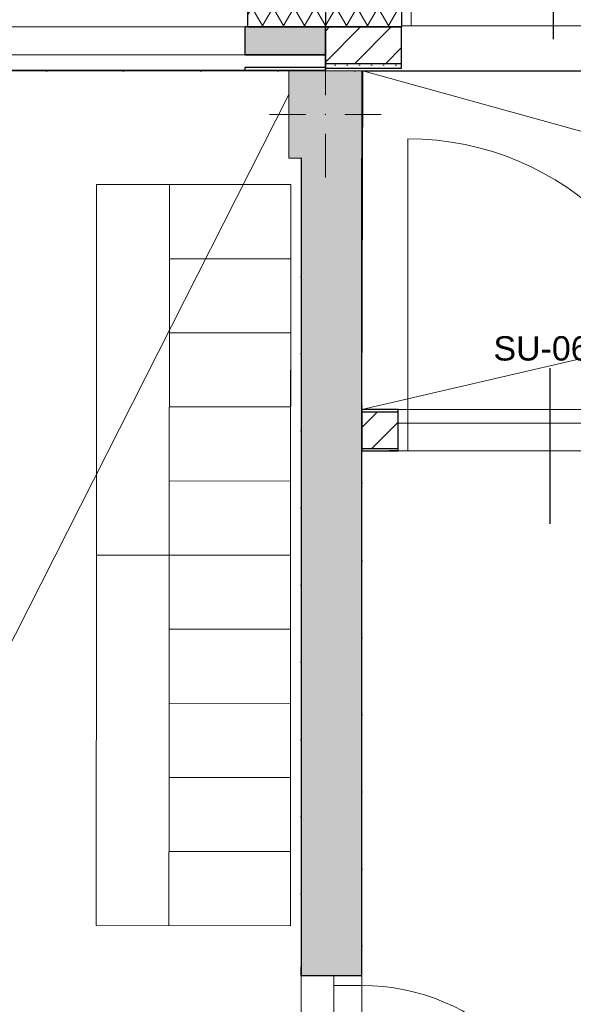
# Model space of a CAD drawing. Header units: millimetres. Extents: x -63554 to 200, y -19084 to 40052.
# Tile 45 of 120: x -42699 to -40419, y -3953 to 100. Entities that reach past the tile are written whole.
import ezdxf

# ---------------------------------------------------------------- set-up
doc = ezdxf.new("R2010")
doc.units = ezdxf.units.MM
doc.header["$MEASUREMENT"] = 0
doc.linetypes.add('Dot & Dashed', pattern=[335.138881, 158.75, -88.194444, 0, -88.194437])
doc.linetypes.add('Dotted', pattern=[317.499995, 0, -317.499995])
for name, color, linetype, lineweight in [('1232_Kandvad vaheseinad_Pen_No__101', 252, 'Continuous', 13), ('1232_Kandvad vaheseinad_Pen_No__41', 7, 'Continuous', 25), ('1233_Postid_Pen_No__1', 7, 'Continuous', 13), ('1233_Postid_Pen_No__101', 252, 'Continuous', 13), ('1241_Välisseinad_Pen_No__1', 7, 'Continuous', 13), ('1241_Välisseinad_Pen_No__101', 252, 'Continuous', 13), ('1241_Välisseinad_Pen_No__41', 7, 'Continuous', 25), ('_trapid_Pen_No__141', 7, 'Continuous', 20), ('Archicad Windows_Pen_No__101', 252, 'Continuous', 13), ('New_1241_Välisseinad_Pen_No__101', 252, 'Continuous', 13), ('New_1241_Välisseinad_Pen_No__41', 7, 'Continuous', 25), ('New_1311_Vaheseinad_Pen_No__101', 252, 'Continuous', 13), ('New_1311_Vaheseinad_Pen_No__41', 7, 'Continuous', 25), ('New_1321_Põranda kattetarindid_Pen_No__41', 7, 'Continuous', 25), ('New_Archicad Door Markers_Pen_No__7', 7, 'Continuous', 35), ('New_Archicad Doors_Pen_No__101', 252, 'Continuous', 13), ('New_Archicad Window Markers_Pen_No__1', 7, 'Continuous', 13), ('New_Archicad Window Markers_Pen_No__7', 7, 'Continuous', 35), ('New_Archicad Windows_Pen_No__101', 252, 'Continuous', 13), ('New_SA-mööbel_Pen_No__101', 252, 'Continuous', 13)]:
    doc.layers.add(name, color=color, linetype=linetype, lineweight=lineweight)
for name, color, linetype in [('1233_Postid', 7, 'Continuous'), ('1241_Välisseinad', 7, 'Continuous'), ('Archicad Windows', 7, 'Continuous'), ('New_014_Ruumi netopind', 7, 'Continuous'), ('New_1241_Välisseinad', 7, 'Continuous'), ('New_1311_Vaheseinad', 7, 'Continuous'), ('New_Archicad Door Markers', 7, 'Continuous'), ('New_Archicad Doors', 7, 'Continuous'), ('New_Archicad Window Markers', 7, 'Continuous'), ('New_Archicad Windows', 7, 'Continuous'), ('New_SA-mööbel', 7, 'Continuous')]:
    doc.layers.add(name, color=color, linetype=linetype)
doc.layers.add('New_Archicad Door Markers_Pen_No__5', color=7, linetype='Continuous', lineweight=25, true_color=0x40a5ff)
doc.styles.add('GENERATED_STYLE_1', font='arial.ttf')
doc.styles.add('GENERATED_STYLE_2', font='arial.ttf')
pattern_1 = [(0, (0, 0), (0, 86.60254), [0, -50]), (0, (25, 43.3), (0, 86.60254), [0, -50])]

# ---------------------------------------------------------------- blocks, each defined once
blk = doc.blocks.new('Opening_29_1')
at = {"layer": '1241_Välisseinad_Pen_No__1', "color": 7, "linetype": 'Dot & Dashed', "lineweight": 13}
blk.add_line((-42810.3, -190), (-42810.3, 290), dxfattribs=at)
at = {"layer": '1241_Välisseinad_Pen_No__1', "color": 7, "linetype": 'Continuous', "lineweight": 13, "flags": 128}
for points in [[(-41440, 210), (-44180.6, 210)], [(-44180.6, 210), (-44180.6, -110)], [(-41440, -110), (-41440, 210)], [(-44180.6, -110), (-41440, -110)]]:
    blk.add_lwpolyline(points, dxfattribs=at)
blk = doc.blocks.new('D Marker 26_3')
at = {"layer": 'New_Archicad Door Markers_Pen_No__5', "color": 161, "linetype": 'Continuous', "lineweight": 25, "true_color": 0x40a5ff}
blk.add_line((0, -341.4), (0, 300), dxfattribs=at)
at = {"layer": 'New_Archicad Door Markers_Pen_No__7', "color": 7, "lineweight": 35, "insert": (232.5, -342), "char_height": 100, "attachment_point": 7, "rotation": 180, "style": 'GENERATED_STYLE_1'}
blk.add_mtext('\\A1;{\\pql;\\pt0;\\fArial|b0|i0|c0|p0;\\W1.000000;SU-06p\\fArial|b0|i0|c0|p0;\\W1.000000;\\fArial|b0|i0|c0|p0;\\W1.000000;\\fArial|b0|i0|c0|p0;\\W1.000000;}', dxfattribs=at)
blk = doc.blocks.new('Door 26[4]_1')
at = {"layer": 'New_Archicad Doors_Pen_No__101', "color": 252, "linetype": 'Continuous', "lineweight": 13}
for p, q in [((-41100, -1560), (-41100, -390)), ((-41140, -1505), (-41177, -1505)), ((-41140, -1505), (-41177, -1505)), ((-41140, -1515), (-41140, -1505)), ((-41140, -1515), (-41140, -1505)), ((-41140, -1560), (-41140, -1515)), ((-41140, -1560), (-41140, -1515)), ((-39890, -1515), (-39890, -1505)), ((-39890, -1515), (-39890, -1505)), ((-39890, -1505), (-39853, -1505)), ((-39890, -1505), (-39853, -1505)), ((-39890, -1560), (-39890, -1515)), ((-39890, -1560), (-39890, -1515)), ((-41140, -1560), (-41100, -1560)), ((-41140, -1675), (-41140, -1560)), ((-41140, -1665), (-41140, -1560)), ((-41140, -1665), (-41140, -1560)), ((-41100, -1560), (-39930, -1560)), ((-41100, -1560), (-41100, -1675)), ((-39930, -1675), (-39930, -1560)), ((-39930, -1560), (-39890, -1560)), ((-39890, -1560), (-39890, -1675)), ((-39890, -1665), (-39890, -1560)), ((-39890, -1665), (-39890, -1560)), ((-41140, -1675), (-41177, -1675)), ((-41140, -1675), (-41177, -1675)), ((-41140, -1675), (-41140, -1665)), ((-41140, -1675), (-41140, -1665)), ((-41100, -1675), (-41140, -1675)), ((-39930, -1675), (-41100, -1675)), ((-39890, -1675), (-39930, -1675)), ((-39890, -1675), (-39890, -1665)), ((-39890, -1675), (-39890, -1665)), ((-39890, -1675), (-39853, -1675)), ((-39890, -1675), (-39853, -1675))]:
    blk.add_line(p, q, dxfattribs=at)
blk.add_arc((-41100, -1560), 1170, 0, 90, dxfattribs=at)
at = {"layer": 'New_Archicad Door Markers', "color": 161, "lineweight": 25, "true_color": 0x40a5ff, "zscale": 1000, "rotation": 180}
blk.add_blockref('D Marker 26_3', (-40515, -1675), dxfattribs=at)
blk = doc.blocks.new('Wall_35_1', base_point=(-35440, -1675))
at = {"layer": 'New_1311_Vaheseinad_Pen_No__101', "linetype": 'Continuous', "lineweight": 13}
h = blk.add_hatch(dxfattribs=at)
h.set_pattern_fill('PLASTER_0001', color=252, style=0, pattern_type=2)
h.set_pattern_definition(pattern_1)
h.paths.add_polyline_path([(-41290, -1505), (-41290, -1515), (-41140, -1515), (-41140, -1505)])
h = blk.add_hatch(dxfattribs=at)
h.set_pattern_fill('MASONRY_BLOCK_0001', color=252, style=0, pattern_type=2)
h.set_pattern_definition([(225, (0, 0), (-63.6396, 63.6396), [])])
h.paths.add_polyline_path([(-41290, -1515), (-41290, -1665), (-41140, -1665), (-41140, -1515)])
h = blk.add_hatch(dxfattribs=at)
h.set_pattern_fill('PLASTER_0001', color=252, style=0, pattern_type=2)
h.set_pattern_definition(pattern_1)
h.paths.add_polyline_path([(-41290, -1665), (-41290, -1675), (-41140, -1675), (-41140, -1665)])
at = {"layer": 'New_1311_Vaheseinad_Pen_No__41', "color": 7, "linetype": 'Continuous', "lineweight": 25}
for p, q in [((-41140, -1515), (-41290, -1515)), ((-41140, -1505), (-41177, -1505)), ((-41140, -1515), (-41140, -1505)), ((-41140, -1560), (-41140, -1515)), ((-41140, -1665), (-41140, -1560)), ((-41290, -1665), (-41140, -1665)), ((-41140, -1675), (-41177, -1675)), ((-41140, -1675), (-41140, -1665))]:
    blk.add_line(p, q, dxfattribs=at)
at = {"layer": 'New_1311_Vaheseinad_Pen_No__41', "color": 7, "linetype": 'Continuous', "lineweight": 25, "flags": 128}
for points in [[(-41140, -1505), (-41290, -1505)], [(-41290, -1505), (-41290, -1515)], [(-41290, -1515), (-41290, -1665)], [(-41290, -1665), (-41290, -1675)], [(-41290, -1675), (-41140, -1675)]]:
    blk.add_lwpolyline(points, dxfattribs=at)
at = {"layer": 'New_Archicad Doors', "color": 252, "linetype": 'Continuous', "lineweight": 13}
blk.add_blockref('Door 26[4]_1', (0, 0), dxfattribs=at)
blk = doc.blocks.new('Lockers 26[120]_1', base_point=(-42082.2, -578.6))
at = {"layer": 'New_SA-mööbel_Pen_No__101', "color": 252, "linetype": 'Continuous', "lineweight": 13}
blk.add_line((-42082.4, -883.6), (-41582.4, -884), dxfattribs=at)
at = {"layer": 'New_SA-mööbel_Pen_No__101', "color": 252, "linetype": 'Continuous', "lineweight": 13, "flags": 128}
blk.add_lwpolyline([(-42082.2, -578.6), (-42082.6, -1188.6), (-41582.6, -1189), (-41582.2, -579)], close=True, dxfattribs=at)
blk = doc.blocks.new('Lockers 26[121]_1', base_point=(-42082.6, -1188.6))
at = {"layer": 'New_SA-mööbel_Pen_No__101', "color": 252, "linetype": 'Continuous', "lineweight": 13}
blk.add_line((-42082.8, -1493.6), (-41582.8, -1494), dxfattribs=at)
at = {"layer": 'New_SA-mööbel_Pen_No__101', "color": 252, "linetype": 'Continuous', "lineweight": 13, "flags": 128}
blk.add_lwpolyline([(-42082.6, -1188.6), (-42083, -1798.6), (-41583, -1799), (-41582.6, -1189)], close=True, dxfattribs=at)
blk = doc.blocks.new('Lockers 26[122]_1', base_point=(-42083, -1798.6))
at = {"layer": 'New_SA-mööbel_Pen_No__101', "color": 252, "linetype": 'Continuous', "lineweight": 13}
blk.add_line((-42083.2, -2103.6), (-41583.2, -2104), dxfattribs=at)
at = {"layer": 'New_SA-mööbel_Pen_No__101', "color": 252, "linetype": 'Continuous', "lineweight": 13, "flags": 128}
blk.add_lwpolyline([(-42083, -1798.6), (-42083.4, -2408.6), (-41583.4, -2409), (-41583, -1799)], close=True, dxfattribs=at)
blk = doc.blocks.new('Lockers 26[123]_1', base_point=(-42083.4, -2408.6))
at = {"layer": 'New_SA-mööbel_Pen_No__101', "color": 252, "linetype": 'Continuous', "lineweight": 13}
blk.add_line((-42083.6, -2713.6), (-41583.6, -2714), dxfattribs=at)
at = {"layer": 'New_SA-mööbel_Pen_No__101', "color": 252, "linetype": 'Continuous', "lineweight": 13, "flags": 128}
blk.add_lwpolyline([(-42083.4, -2408.6), (-42083.8, -3018.6), (-41583.8, -3019), (-41583.4, -2409)], close=True, dxfattribs=at)
blk = doc.blocks.new('Lockers 26[124]_1', base_point=(-42083.8, -3018.6))
at = {"layer": 'New_SA-mööbel_Pen_No__101', "color": 252, "linetype": 'Continuous', "lineweight": 13}
blk.add_line((-42084, -3323.6), (-41584, -3324), dxfattribs=at)
at = {"layer": 'New_SA-mööbel_Pen_No__101', "color": 252, "linetype": 'Continuous', "lineweight": 13, "flags": 128}
blk.add_lwpolyline([(-42083.8, -3018.6), (-42084.2, -3628.6), (-41584.2, -3629), (-41583.8, -3019)], close=True, dxfattribs=at)
blk = doc.blocks.new('Rectangular Table 01 26[189]_1', base_point=(-42383.2, -2103.4))
at = {"layer": 'New_SA-mööbel_Pen_No__101', "color": 252, "linetype": 'Continuous', "lineweight": 13, "flags": 128}
blk.add_lwpolyline([(-42383.2, -2103.4), (-42384.2, -3628.4), (-41584.2, -3629), (-41583.2, -2104)], close=True, dxfattribs=at)
blk = doc.blocks.new('Rectangular Table 01 26[190]_1', base_point=(-42382.2, -578.4))
at = {"layer": 'New_SA-mööbel_Pen_No__101', "color": 252, "linetype": 'Continuous', "lineweight": 13, "flags": 128}
blk.add_lwpolyline([(-42382.2, -578.4), (-42383.2, -2103.4), (-41583.2, -2104), (-41582.2, -579)], close=True, dxfattribs=at)
blk = doc.blocks.new('W Marker 26_8')
at = {"layer": 'New_Archicad Window Markers_Pen_No__1', "color": 7, "linetype": 'Continuous', "lineweight": 13}
blk.add_line((0, -432.1), (0, 50), dxfattribs=at)
at = {"layer": 'New_Archicad Window Markers_Pen_No__7', "color": 7, "lineweight": 35, "insert": (217.3, -471.4), "char_height": 150, "attachment_point": 7, "rotation": 180, "style": 'GENERATED_STYLE_1'}
blk.add_mtext('\\A1;{\\pql;\\pt0;\\fArial|b0|i0|c0|p0;\\W1.000000;A-04\\fArial|b0|i0|c0|p0;\\W1.000000;\\fArial|b0|i0|c0|p0;\\W1.000000;\\fArial|b0|i0|c0|p0;\\W1.000000;}', dxfattribs=at)
blk = doc.blocks.new('Triple Window 26[250]_1')
at = {"layer": 'New_Archicad Windows_Pen_No__101', "color": 252, "linetype": 'Continuous', "lineweight": 13}
for p, q in [((-43880.4, 370), (-43888.4, 370)), ((-43880.4, 370), (-43888.4, 370)), ((-41760.6, 370), (-43880.4, 370)), ((-43880.4, 370), (-43880.4, 362)), ((-43880.4, 370), (-43880.4, 362)), ((-43880.4, 370), (-43880.4, 362)), ((-41760.6, 370), (-41760.6, 362)), ((-41760.6, 370), (-41760.6, 362)), ((-41760.6, 370), (-41760.6, 362)), ((-41760.6, 370), (-41140.6, 370)), ((-41760.6, 370), (-41752.6, 370)), ((-43880.4, 320), (-43880.4, 230)), ((-43880.4, 320), (-43880.4, 230)), ((-43880.4, 320), (-43880.4, 230)), ((-41760.6, 320), (-41760.6, 230)), ((-41760.6, 320), (-41760.6, 230)), ((-41760.6, 320), (-41760.6, 230)), ((-43880.4, 230), (-43755.4, 230)), ((-43880.4, 230), (-43880.4, 150)), ((-43880.4, 230), (-43880.4, 150)), ((-43755.4, 230), (-43755.4, 150)), ((-43755.4, 230), (-43355.4, 230)), ((-43355.4, 150), (-43355.4, 230)), ((-43355.4, 230), (-43280.4, 230)), ((-43280.4, 230), (-43230.4, 230)), ((-43230.4, 230), (-43230.4, 150)), ((-43230.4, 230), (-42370, 230)), ((-42370, 150), (-42370, 230)), ((-42370, 230), (-42320, 230)), ((-42320, 230), (-42245, 230)), ((-42245, 230), (-42245, 150)), ((-42245, 230), (-41885.6, 230)), ((-41885.6, 150), (-41885.6, 230)), ((-41885.6, 230), (-41760.6, 230)), ((-41760.6, 230), (-41760.6, 150)), ((-41760.6, 230), (-41760.6, 150)), ((-43755.4, 150), (-43880.4, 150)), ((-43880.4, 150), (-43880.4, 70)), ((-43880.4, 150), (-43880.4, 70)), ((-43355.4, 150), (-43755.4, 150)), ((-43280.4, 150), (-43355.4, 150)), ((-43230.4, 150), (-43280.4, 150)), ((-42370, 150), (-43230.4, 150)), ((-42320, 150), (-42370, 150)), ((-42245, 150), (-42320, 150)), ((-41885.6, 150), (-42245, 150)), ((-41760.6, 150), (-41885.6, 150)), ((-41760.6, 150), (-41760.6, 70)), ((-41760.6, 150), (-41760.6, 70)), ((-41760.6, 70), (-43880.4, 70))]:
    blk.add_line(p, q, dxfattribs=at)
at = {"layer": 'New_Archicad Window Markers', "color": 7, "lineweight": 13, "zscale": 1000, "rotation": 180}
blk.add_blockref('W Marker 26_8', (-42820.5, 70), dxfattribs=at)
blk = doc.blocks.new('D Marker 26_30')
at = {"layer": 'New_Archicad Door Markers_Pen_No__5', "color": 161, "linetype": 'Continuous', "lineweight": 25, "true_color": 0x40a5ff}
blk.add_line((0, -682.1), (0, 50), dxfattribs=at)
at = {"layer": 'New_Archicad Door Markers_Pen_No__7', "color": 7, "lineweight": 35, "insert": (348.8, -683), "char_height": 150, "attachment_point": 7, "rotation": 180, "style": 'GENERATED_STYLE_2'}
blk.add_mtext('\\A1;{\\pql;\\pt0;\\fArial|b0|i0|c0|p0;\\W1.000000;VU-02p\\fArial|b0|i0|c0|p0;\\W1.000000;\\fArial|b0|i0|c0|p0;\\W1.000000;\\fArial|b0|i0|c0|p0;\\W1.000000;}', dxfattribs=at)
blk = doc.blocks.new('Door 26[56]_1')
at = {"layer": 'New_Archicad Doors_Pen_No__101', "color": 252, "linetype": 'Continuous', "lineweight": 13}
for p, q in [((-41086, 190), (-41086, 1360)), ((-41126, 370), (-41118, 370)), ((-41118, 190), (-41118, 370)), ((-39876, 370), (-39884, 370)), ((-39884, 190), (-39884, 370)), ((-41126, 190), (-41086, 190)), ((-41126, 75), (-41126, 190)), ((-41126, 190), (-41126, 75)), ((-41126, 190), (-41126, 75)), ((-39916, 190), (-41086, 190)), ((-41086, 190), (-41086, 75)), ((-39916, 75), (-39916, 190)), ((-39916, 190), (-39876, 190)), ((-39876, 190), (-39876, 75)), ((-39876, 190), (-39876, 75)), ((-39876, 190), (-39876, 75)), ((-41086, 75), (-41126, 75)), ((-41126, 75), (-41126, 70)), ((-41086, 75), (-39916, 75)), ((-39876, 75), (-39916, 75)), ((-39876, 75), (-39876, 70))]:
    blk.add_line(p, q, dxfattribs=at)
blk.add_arc((-41086, 190), 1170, 0, 90, dxfattribs=at)
at = {"layer": 'New_Archicad Door Markers', "color": 161, "lineweight": 25, "true_color": 0x40a5ff, "zscale": 1000, "rotation": 180}
blk.add_blockref('D Marker 26_30', (-40501, 70), dxfattribs=at)
blk = doc.blocks.new('Wall_195_1', base_point=(-17230, 70))
at = {"layer": 'New_1241_Välisseinad_Pen_No__101', "linetype": 'Continuous', "lineweight": 13}
h = blk.add_hatch(dxfattribs=at)
h.set_pattern_fill('BATT_INSULATION_0001', color=252, style=0, pattern_type=2)
h.set_pattern_definition([(60, (0, 0), (-64.9519, 37.5), []), (120, (0, 0), (64.9519, 37.5), [])])
h.paths.add_polyline_path([(-41760.6, 70), (-41126, 70), (-41126, 75), (-41126, 190), (-41126, 320), (-41760.6, 320)])
at = {"layer": 'New_1241_Välisseinad_Pen_No__41', "color": 7, "linetype": 'Continuous', "lineweight": 25}
for p, q in [((-41126, 190), (-41126, 75)), ((-41760.6, 150), (-41760.6, 70)), ((-41126, 75), (-41126, 70))]:
    blk.add_line(p, q, dxfattribs=at)
at = {"layer": 'New_1241_Välisseinad_Pen_No__41', "color": 7, "linetype": 'Continuous', "lineweight": 25, "flags": 128}
blk.add_lwpolyline([(-41760.6, 70), (-41126, 70)], dxfattribs=at)
at = {"layer": 'New_Archicad Doors', "color": 252, "linetype": 'Continuous', "lineweight": 13}
blk.add_blockref('Door 26[56]_1', (0, 0), dxfattribs=at)
at = {"layer": 'New_Archicad Windows', "color": 252, "linetype": 'Continuous', "lineweight": 13}
blk.add_blockref('Triple Window 26[250]_1', (0, 0), dxfattribs=at)
blk = doc.blocks.new('Simple Door Opening[58]_1')
at = {"layer": 'New_Archicad Doors_Pen_No__101', "color": 252, "linetype": 'Continuous', "lineweight": 13}
for p, q in [((-41126, -80), (-41126, 70)), ((-39876, -80), (-39876, 70)), ((-41126, -100), (-41126, -80)), ((-39876, -100), (-39876, -80))]:
    blk.add_line(p, q, dxfattribs=at)
blk = doc.blocks.new('Wall_196_1', base_point=(-35440, -100))
at = {"layer": 'New_1241_Välisseinad_Pen_No__101', "linetype": 'Continuous', "lineweight": 13}
h = blk.add_hatch(dxfattribs=at)
h.set_pattern_fill('MASONRY_BLOCK_0001', color=252, style=0, pattern_type=2)
h.set_pattern_definition([(45, (0, 0), (-63.6396, 63.6396), [])])
h.paths.add_polyline_path([(-41126, 70), (-41440, 70), (-41440, -80), (-41126, -80), (-41126, 0)])
h = blk.add_hatch(dxfattribs=at)
h.set_pattern_fill('PLASTER_0001', color=252, style=0, pattern_type=2)
h.set_pattern_definition(pattern_1)
h.paths.add_polyline_path([(-41440, -100), (-41126, -100), (-41126, -80), (-41440, -80)])
at = {"layer": 'New_1241_Välisseinad_Pen_No__41', "color": 7, "linetype": 'Continuous', "lineweight": 25}
for p, q in [((-41126, -80), (-41126, 70)), ((-41440, -80), (-41126, -80)), ((-41126, -100), (-41126, -80))]:
    blk.add_line(p, q, dxfattribs=at)
at = {"layer": 'New_1241_Välisseinad_Pen_No__41', "color": 7, "linetype": 'Continuous', "lineweight": 25, "flags": 128}
for points in [[(-41126, 70), (-41440, 70)], [(-41440, -80), (-41440, 70)], [(-41440, -100), (-41440, -80)], [(-41440, -100), (-41126, -100)]]:
    blk.add_lwpolyline(points, dxfattribs=at)
at = {"layer": 'New_Archicad Doors', "color": 252, "linetype": 'Continuous', "lineweight": 13}
blk.add_blockref('Simple Door Opening[58]_1', (0, 0), dxfattribs=at)
blk = doc.blocks.new('Wall_197_1', base_point=(-35440, 190))
at = {"layer": 'New_1241_Välisseinad_Pen_No__41', "color": 7, "linetype": 'Continuous', "lineweight": 25, "flags": 128}
for points in [[(-41440, 190), (-41440, -110)], [(-41290, -110), (-35590, -110)]]:
    blk.add_lwpolyline(points, dxfattribs=at)
blk = doc.blocks.new('Simple Window Opening[272]_1')
at = {"layer": 'Archicad Windows_Pen_No__101', "color": 252, "linetype": 'Continuous', "lineweight": 13}
for p, q in [((-44170.6, -45), (-44170.6, 70)), ((-41770.6, 70), (-44170.6, 70)), ((-41770.6, -45), (-41770.6, 70)), ((-41770.6, -45), (-44170.6, -45))]:
    blk.add_line(p, q, dxfattribs=at)
blk = doc.blocks.new('Wall_202_1', base_point=(-41440, -45))
at = {"layer": '1241_Välisseinad_Pen_No__101', "linetype": 'Continuous', "lineweight": 0, "true_color": 0x4c4c4c}
for points in [[(-44180.6, 70), (-44180.6, -45), (-44170.6, -45), (-44170.6, -10), (-44170.6, 70)], [(-41770.6, -10), (-41770.6, -45), (-41440, -45), (-41440, 70), (-41770.6, 70)]]:
    blk.add_hatch(color=251, dxfattribs=at).paths.add_polyline_path(points)
at = {"layer": '1241_Välisseinad_Pen_No__41', "color": 7, "linetype": 'Continuous', "lineweight": 25}
for p, q in [((-44170.6, -45), (-44170.6, 70)), ((-41770.6, -45), (-41770.6, 70))]:
    blk.add_line(p, q, dxfattribs=at)
at = {"layer": '1241_Välisseinad_Pen_No__41', "color": 7, "linetype": 'Continuous', "lineweight": 25, "flags": 128}
for points in [[(-44170.6, 70), (-44180.6, 70)], [(-44180.6, -45), (-44180.6, 70)], [(-41440, 70), (-41770.6, 70)], [(-41440, -45), (-41440, 70)], [(-44180.6, -45), (-44170.6, -45)], [(-41770.6, -45), (-41440, -45)]]:
    blk.add_lwpolyline(points, dxfattribs=at)
at = {"layer": 'Archicad Windows', "color": 252, "linetype": 'Continuous', "lineweight": 13}
blk.add_blockref('Simple Window Opening[272]_1', (0, 0), dxfattribs=at)
blk = doc.blocks.new('Simple Window Opening[286]_1')
at = {"layer": 'New_Archicad Windows_Pen_No__101', "color": 252, "linetype": 'Continuous', "lineweight": 13}
for p, q in [((-41770.6, -45), (-44170.6, -45)), ((-44170.6, -108), (-44170.6, -95)), ((-41770.6, -108), (-44170.6, -108)), ((-41770.6, -108), (-41770.6, -95))]:
    blk.add_line(p, q, dxfattribs=at)
blk = doc.blocks.new('Wall_206_1', base_point=(-41440, -108))
at = {"layer": 'New_1241_Välisseinad_Pen_No__101', "linetype": 'Continuous', "lineweight": 13}
h = blk.add_hatch(dxfattribs=at)
h.set_pattern_fill('PLASTER_0001', color=252, style=0, pattern_type=2)
h.set_pattern_definition(pattern_1)
h.paths.add_polyline_path([(-44180.6, -108), (-44170.6, -108), (-44170.6, -95), (-44180.6, -95)])
h = blk.add_hatch(dxfattribs=at)
h.set_pattern_fill('PLASTER_0001', color=252, style=0, pattern_type=2)
h.set_pattern_definition(pattern_1)
h.paths.add_polyline_path([(-41770.6, -95), (-41770.6, -108), (-41440, -108), (-41440, -95)])
at = {"layer": 'New_1241_Välisseinad_Pen_No__41', "color": 7, "linetype": 'Continuous', "lineweight": 25}
for p, q in [((-44180.6, -95), (-44170.6, -95)), ((-44170.6, -108), (-44170.6, -95)), ((-41770.6, -95), (-41440, -95)), ((-41770.6, -108), (-41770.6, -95))]:
    blk.add_line(p, q, dxfattribs=at)
at = {"layer": 'New_1241_Välisseinad_Pen_No__41', "color": 7, "linetype": 'Continuous', "lineweight": 25, "flags": 128}
for points in [[(-44170.6, -45), (-44180.6, -45)], [(-41440, -45), (-41770.6, -45)], [(-44180.6, -108), (-44180.6, -95)], [(-44180.6, -108), (-44170.6, -108)], [(-41770.6, -108), (-41440, -108)], [(-41440, -108), (-41440, -95)]]:
    blk.add_lwpolyline(points, dxfattribs=at)
at = {"layer": 'New_Archicad Windows', "color": 252, "linetype": 'Continuous', "lineweight": 13}
blk.add_blockref('Simple Window Opening[286]_1', (0, 0), dxfattribs=at)
blk = doc.blocks.new('Column_181_1', base_point=(-41440, -290))
at = {"layer": '1233_Postid_Pen_No__101', "linetype": 'Continuous', "lineweight": 0, "true_color": 0x4c4c4c}
blk.add_hatch(color=251, dxfattribs=at).paths.add_polyline_path([(-41590, -470), (-41540, -470), (-41290, -470), (-41290, -110), (-41440, -110), (-41590, -110)])
at = {"layer": '1233_Postid_Pen_No__1', "color": 7, "linetype": 'Continuous', "lineweight": 13}
for p, q in [((-41440, -210), (-41440, -30)), ((-41520, -290), (-41670, -290)), ((-41360, -290), (-41210, -290)), ((-41440, -370), (-41440, -550))]:
    blk.add_line(p, q, dxfattribs=at)
at = {"layer": '1233_Postid_Pen_No__1', "color": 7, "linetype": 'Continuous', "lineweight": 13, "flags": 128}
for points in [[(-41590, -110), (-41590, -470), (-41540, -470)], [(-41290, -470), (-41290, -110), (-41440, -110)]]:
    blk.add_lwpolyline(points, dxfattribs=at)
at = {"layer": '1233_Postid_Pen_No__1', "color": 7, "linetype": 'Continuous', "lineweight": 13}
blk.add_point((-41440, -290), dxfattribs=at)
blk = doc.blocks.new('D Marker 26_20')
at = {"layer": 'New_Archicad Door Markers_Pen_No__5', "color": 161, "linetype": 'Continuous', "lineweight": 25, "true_color": 0x40a5ff}
blk.add_line((0, 171.4), (0, -550), dxfattribs=at)
at = {"layer": 'New_Archicad Door Markers_Pen_No__7', "color": 7, "lineweight": 35, "insert": (228.6, 302.4), "char_height": 100, "attachment_point": 7, "rotation": 180, "style": 'GENERATED_STYLE_1'}
blk.add_mtext('\\A1;{\\pql;\\pt0;\\fArial|b0|i0|c0|p0;\\W1.000000;SU-07v\\fArial|b0|i0|c0|p0;\\W1.000000;\\fArial|b0|i0|c0|p0;\\W1.000000;\\fArial|b0|i0|c0|p0;\\W1.000000;}', dxfattribs=at)
blk = doc.blocks.new('Door 26[34]_1')
at = {"layer": 'New_Archicad Doors_Pen_No__101', "color": 252, "linetype": 'Continuous', "lineweight": 13}
for p, q in [((-41540, -3835), (-41540, -3798)), ((-41540, -3835), (-41540, -3798)), ((-41290, -3835), (-41290, -3798)), ((-41290, -3835), (-41290, -3798)), ((-41405, -3835), (-41540, -3835)), ((-41405, -3835), (-41540, -3835)), ((-41405, -3835), (-41405, -3875)), ((-41290, -3835), (-41405, -3835)), ((-41290, -3835), (-41405, -3835)), ((-41290, -3835), (-41405, -3835)), ((-41290, -3875), (-41290, -3835)), ((-41405, -4745), (-41405, -3875)), ((-41405, -3875), (-41290, -3875)), ((-41290, -3875), (-41290, -4745)), ((-41290, -4745), (-41405, -4745)), ((-41405, -4745), (-41405, -4785)), ((-41290, -4785), (-41290, -4745)), ((-41290, -4745), (-40420, -4745)), ((-41405, -4785), (-41540, -4785)), ((-41405, -4785), (-41540, -4785)), ((-41540, -4785), (-41540, -4822)), ((-41540, -4785), (-41540, -4822)), ((-41405, -4785), (-41290, -4785)), ((-41290, -4785), (-41405, -4785)), ((-41290, -4785), (-41405, -4785)), ((-41290, -4785), (-41290, -4822)), ((-41290, -4785), (-41290, -4822))]:
    blk.add_line(p, q, dxfattribs=at)
blk.add_arc((-41290, -4745), 870, 0, 90, dxfattribs=at)
at = {"layer": 'New_Archicad Door Markers', "color": 161, "lineweight": 25, "true_color": 0x40a5ff, "zscale": 1000, "rotation": 270}
blk.add_blockref('D Marker 26_20', (-41290, -4310), dxfattribs=at)

msp = doc.modelspace()

# ---------------------------------------------------------------- hatches: boundary and pattern name
at = {"layer": '1232_Kandvad vaheseinad_Pen_No__101', "linetype": 'Continuous', "lineweight": 0, "true_color": 0x4c4c4c}
for points in [[(-41540, -475), (-41290, -470), (-41540, -470)], [(-41540, -475), (-41540, -3835), (-41290, -3835), (-41290, -470)]]:
    msp.add_hatch(color=251, dxfattribs=at).paths.add_polyline_path(points)

# ---------------------------------------------------------------- linework, layer by layer
at = {"layer": '1232_Kandvad vaheseinad_Pen_No__41', "color": 7, "linetype": 'Continuous', "lineweight": 25}
for p, q in [((-41540, -3835), (-41540, -3798)), ((-41290, -3835), (-41290, -3798)), ((-41405, -3835), (-41540, -3835)), ((-41290, -3835), (-41405, -3835))]:
    msp.add_line(p, q, dxfattribs=at)
at = {"layer": '1232_Kandvad vaheseinad_Pen_No__41', "color": 7, "linetype": 'Continuous', "lineweight": 25, "flags": 128}
for points in [[(-41540, -475), (-41540, -3835)], [(-41290, -3835), (-41290, -470)]]:
    msp.add_lwpolyline(points, dxfattribs=at)
at = {"layer": '_trapid_Pen_No__141', "color": 7, "linetype": 'Continuous', "lineweight": 20, "flags": 128}
msp.add_lwpolyline([(-38600, -1505), (-41290, -1505), (-41285.4, -110.5), (-38600, -110)], close=True, dxfattribs=at)
for points in [[(-38940.1, -760), (-41285.4, -110.5)], [(-42880, -2748.2), (-41590, -208.4)], [(-41290, -1505), (-38940.1, -960)]]:
    msp.add_lwpolyline(points, dxfattribs=at)
at = {"layer": 'New_014_Ruumi netopind', "color": 254, "linetype": 'Continuous', "lineweight": 0, "true_color": 0xfdf2d0}
for p, q in [((-38600, -1675), (-41290, -1675)), ((-41290, -1675), (-41290, -6180))]:
    msp.add_line(p, q, dxfattribs=at)
at = {"layer": 'New_014_Ruumi netopind', "color": 254, "linetype": 'Continuous', "lineweight": 0, "true_color": 0xfdf2d0, "flags": 128}
for points in [[(-41590, -6180), (-41540, -6180), (-41540, -470), (-41590, -470), (-41590, -110), (-43922.4, -110), (-43922.4, -2910), (-45122.4, -2910), (-45122.4, -110), (-46125, -110), (-47195, -110), (-47195, -565), (-47650, -565), (-47650, -6130.1), (-44590, -6130.1), (-44590, -6180), (-44290, -6180)], [(-38600, -1505), (-38600, -110), (-41290, -110), (-41290, -470), (-41290, -1505)]]:
    msp.add_lwpolyline(points, close=True, dxfattribs=at)
at = {"layer": 'New_1321_Põranda kattetarindid_Pen_No__41', "color": 7, "linetype": 'Dotted', "lineweight": 25, "flags": 128}
for points in [[(-47590, -12510.1), (-29375, -12510.1), (-29375, -6380), (-35355, -6380), (-35355, -110), (-47650, -110), (-47650, -6130.1), (-44440, -6130.1), (-44439.7, -6467.6), (-47589.7, -6470.1)], [(-41540, -470), (-41290, -470), (-41290, -6180), (-41540, -6180)]]:
    msp.add_lwpolyline(points, close=True, dxfattribs=at)

# ---------------------------------------------------------------- block references
at = {"layer": '1233_Postid', "color": 7, "lineweight": 13}
msp.add_blockref('Column_181_1', (-41440, -290), dxfattribs=at)
at = {"layer": '1241_Välisseinad', "color": 7, "linetype": 'Continuous', "lineweight": 13}
msp.add_blockref('Opening_29_1', (0, 0), dxfattribs=at)
at = {"layer": '1241_Välisseinad', "color": 7, "lineweight": 25}
msp.add_blockref('Wall_202_1', (-41440, -45), dxfattribs=at)
at = {"layer": 'New_1241_Välisseinad', "color": 7, "lineweight": 25}
for name, p in [('Wall_195_1', (-17230, 70)), ('Wall_197_1', (-35440, 190)), ('Wall_196_1', (-35440, -100)), ('Wall_206_1', (-41440, -108))]:
    msp.add_blockref(name, p, dxfattribs=at)
at = {"layer": 'New_1311_Vaheseinad', "color": 7, "lineweight": 25}
msp.add_blockref('Wall_35_1', (-35440, -1675), dxfattribs=at)
at = {"layer": 'New_Archicad Doors', "color": 252, "linetype": 'Continuous', "lineweight": 13}
msp.add_blockref('Door 26[34]_1', (0, 0), dxfattribs=at)
at = {"layer": 'New_SA-mööbel', "color": 252, "linetype": 'Continuous', "lineweight": 13}
for name, p in [('Rectangular Table 01 26[190]_1', (-42382.2, -578.4)), ('Lockers 26[120]_1', (-42082.2, -578.6)), ('Lockers 26[121]_1', (-42082.6, -1188.6)), ('Lockers 26[122]_1', (-42083, -1798.6)), ('Rectangular Table 01 26[189]_1', (-42383.2, -2103.4)), ('Lockers 26[123]_1', (-42083.4, -2408.6)), ('Lockers 26[124]_1', (-42083.8, -3018.6))]:
    msp.add_blockref(name, p, dxfattribs=at)

doc.saveas('drawing.dxf')
